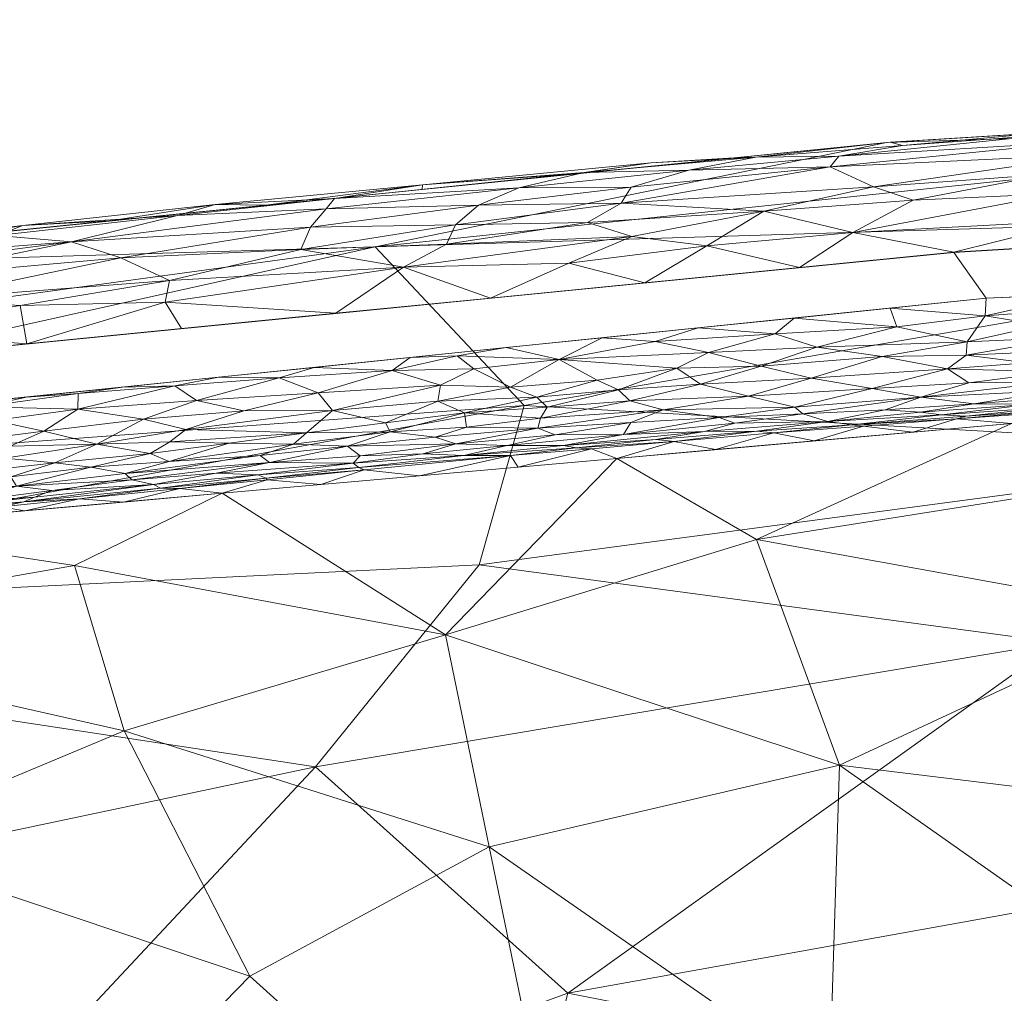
# Model space of a CAD drawing. Header units: millimetres. Extents: x -275 to 275, y 0 to 461.
# Tile 33 of 85: x -156 to -134, y 439 to 460. Entities that reach past the tile are written whole.
import ezdxf

# ---------------------------------------------------------------- set-up
doc = ezdxf.new("R2010")
doc.units = ezdxf.units.MM
doc.layers.add('A-GENM', color=13, linetype='Continuous')

# ---------------------------------------------------------------- blocks, each defined once
blk = doc.blocks.new('MODEL_CCAS1511-1000410R0 - MODEL_CCAS1511-1000410R0-465174-Preview')
at = {"layer": 'A-GENM', "lineweight": 9}
mesh = blk.add_polyface(dxfattribs=at)
corners = [(-272.167, 0), (-272.319, -150.975), (-272.479, -301.95), (-272.223, -329.002), (-270.726, -356.013), (-266.536, -382.739), (-256.83, -407.989), (-238.784, -428.131), (-214.858, -440.747), (-188.814, -448.06), (-162.114, -452.412), (-135.192, -455.069), (-108.188, -456.694), (-81.152, -457.659), (-54.105, -458.187), (-27.053, -458.42), (0, -458.452), (27.053, -458.42), (54.105, -458.187), (81.152, -457.659), (108.188, -456.694), (135.192, -455.069), (162.114, -452.412), (188.814, -448.059), (214.858, -440.746), (238.784, -428.131), (256.83, -407.989), (266.536, -382.739), (270.726, -356.013), (272.223, -329.002), (272.479, -301.95), (272.319, -150.975), (272.167, 0), (-271.479, -141.65), (-253.734, -118.36), (-222.049, -117.596), (-190.328, -117.596), (-158.607, -117.596), (-126.885, -117.596), (-95.164, -117.596), (-63.443, -117.596), (-31.721, -117.596), (0, -117.596), (15.006, -117.596), (30.013, -117.596), (45.019, -117.596), (60.026, -117.596), (75.032, -117.596), (90.039, -117.596), (105.045, -117.596), (120.051, -117.596), (135.058, -117.596), (150.064, -117.596), (165.071, -117.596), (180.077, -117.596), (195.083, -117.596), (210.09, -117.596), (225.096, -117.596), (240.103, -117.596), (255.062, -118.77), (267.363, -127.255), (271.479, -141.65), (271.5, -276.207), (270.746, -343.476), (267.133, -376.894), (262.881, -393.154), (255.834, -408.391), (245.398, -421.522), (232.048, -431.692), (216.932, -439.027), (200.945, -444.221), (167.942, -450.629), (134.487, -454.07), (67.276, -456.933), (0, -457.5), (-67.276, -456.933), (-134.485, -454.07), (-167.944, -450.629), (-200.946, -444.221), (-216.933, -439.027), (-232.048, -431.692), (-245.398, -421.522), (-255.835, -408.389), (-262.881, -393.152), (-267.133, -376.893), (-270.746, -343.476), (-271.5, -276.208), (0, -47.739), (12.205, -52.795), (17.261, -65), (12.205, -77.205), (0, -82.261), (-12.205, -77.205), (-17.261, -65), (-12.205, -52.795), (263.622, -390.318), (260.818, -397.614), (250.836, -414.68), (243.217, -423.183), (232.089, -431.661), (231.82, -431.802), (-231.823, -431.801), (-232.088, -431.662), (-243.217, -423.183), (-250.833, -414.683), (-260.819, -397.613), (-263.623, -390.318)]
mesh.append_faces([[corners[k] for k in face] for face in [(83, 105, 106), (98, 99, 25), (67, 97, 98), (80, 101, 102), (102, 103, 7), (68, 99, 100), (81, 103, 104), (65, 95, 96)]])
mesh.append_faces([[corners[k] for k in face] for face in [(8, 79, 101), (66, 26, 96), (69, 24, 100)]], dxfattribs={"vtx0": -1})
mesh.append_faces([[corners[k] for k in face] for face in [(0, 87, 32), (2, 86, 1), (4, 85, 3), (9, 78, 8), (14, 75, 13), (70, 24, 69)]], dxfattribs={"vtx0": -1, "vtx1": -1})
mesh.append_faces([[corners[k] for k in face] for face in [(94, 0, 38, 39)]], dxfattribs={"vtx0": -1, "vtx1": -1, "vtx3": -1})
mesh.append_faces([[corners[k] for k in face] for face in [(0, 35, 36), (33, 0, 1, 86), (92, 41, 42), (89, 48, 49, 88), (32, 58, 59), (62, 30, 31), (30, 62, 63), (90, 44, 45), (10, 76, 77), (75, 14, 15, 74), (28, 63, 64, 27), (23, 70, 71, 22), (70, 23, 24), (72, 21, 22, 71)]], dxfattribs={"vtx0": -1, "vtx2": -1})
mesh.append_faces([[corners[k] for k in face] for face in [(0, 36, 37, 38), (32, 52, 53, 54), (89, 46, 47, 48), (76, 10, 11, 12), (74, 15, 16, 17), (63, 28, 29, 30), (73, 18, 19, 20)]], dxfattribs={"vtx0": -1, "vtx3": -1})
mesh.append_faces([[corners[k] for k in face] for face in [(97, 26, 66)]], dxfattribs={"vtx1": -1})
mesh.append_faces([[corners[k] for k in face] for face in [(94, 87, 0), (87, 88, 32), (33, 34, 0), (34, 35, 0), (50, 51, 88, 49), (57, 58, 32, 56), (55, 56, 32, 54), (60, 61, 32), (59, 60, 32), (78, 79, 8)]], dxfattribs={"vtx1": -1, "vtx2": -1})
mesh.append_faces([[corners[k] for k in face] for face in [(51, 52, 32, 88)]], dxfattribs={"vtx1": -1, "vtx2": -1, "vtx3": -1})
mesh.append_faces([[corners[k] for k in face] for face in [(93, 94, 39, 40), (92, 93, 40, 41), (91, 92, 42, 43), (90, 91, 43, 44), (85, 86, 2, 3), (45, 46, 89, 90), (31, 32, 61, 62), (84, 85, 4, 5), (77, 78, 9, 10), (75, 76, 12, 13), (73, 74, 17, 18), (72, 73, 20, 21)]], dxfattribs={"vtx1": -1, "vtx3": -1})
mesh.append_faces([[corners[k] for k in face] for face in [(64, 95, 27), (5, 106, 84), (82, 105, 6), (6, 104, 82)]], dxfattribs={"vtx2": -1})
mesh = blk.add_polyface(dxfattribs=at)
corners = [(121.634, -457.944, -16.193), (94.287, -458.869, -20.869), (119.493, -456.049, -32.087), (66.973, -457.521, -34.97), (69.236, -459.955, -16.054), (82.021, -460.137, -2.486), (98.165, -396.219, -150), (108.599, -404.762, -138.775), (91.617, -407.301, -137.083), (82.359, -453.947, -49.27), (94.587, -456.652, -35.836), (136.651, -457.466, -2.515), (109.351, -459.144, -2.49), (104.407, -413.794, -127.336), (77.597, -418.465, -122.782), (132.698, -407.385, -131.873), (119.313, -410.82, -129.551), (96.065, -437.381, -90.21), (73.82, -433.992, -98.105), (92.524, -429.688, -104.41), (104.805, -442.867, -77.734), (85.101, -442.366, -80.885), (93.48, -421.387, -117.466), (104.335, -453.181, -48.948), (80.508, -450.093, -61.958), (114.699, -447.266, -65.358), (126.874, -450.745, -52.118), (128.652, -436.007, -88.019), (117.75, -419.26, -117.945), (147.802, -455.19, -21.41), (112.034, -426.825, -107.063), (125.377, -442.207, -75.673), (129.466, -428.459, -101.517), (74.026, -425.361, -112.59), (132.933, -446.576, -62.942), (144.549, -451.735, -41.921), (74.074, -411.036, -133.234), (112.094, -395.201, -150), (125.924, -393.259, -150), (139.754, -391.317, -150), (84.236, -397.237, -150), (139.669, -414.39, -120.956), (139.703, -421.965, -109.798)]
mesh.append_faces([[corners[k] for k in face] for face in [(6, 8, 40)]], dxfattribs={"vtx0": -1, "vtx1": -1})
mesh.append_faces([[corners[k] for k in face] for face in [(0, 1, 2), (3, 1, 4), (4, 1, 5), (6, 7, 8), (3, 9, 10), (8, 13, 14), (15, 16, 7), (17, 18, 19), (17, 20, 21), (8, 7, 13), (13, 22, 14), (23, 24, 25), (26, 2, 23), (17, 27, 20), (13, 16, 28), (1, 0, 12), (29, 0, 2), (7, 16, 13), (26, 23, 25), (2, 1, 10), (9, 24, 23), (10, 9, 23), (2, 10, 23), (3, 10, 1), (17, 30, 27), (30, 19, 22), (27, 31, 20), (32, 30, 28), (27, 30, 32), (19, 18, 33), (21, 18, 17), (22, 19, 33), (17, 19, 30), (14, 22, 33), (22, 13, 28), (34, 26, 25), (2, 26, 35), (31, 34, 25), (31, 25, 20), (25, 24, 20), (24, 21, 20), (14, 36, 8), (7, 37, 15), (36, 40, 8), (16, 41, 28), (28, 30, 22), (32, 28, 42)]], dxfattribs={"vtx0": -1, "vtx1": -1, "vtx2": -1})
mesh.append_faces([[corners[k] for k in face] for face in [(0, 11, 12)]], dxfattribs={"vtx0": -1, "vtx2": -1})
mesh.append_faces([[corners[k] for k in face] for face in [(12, 5, 1), (38, 39, 15, 37), (6, 37, 7)]], dxfattribs={"vtx1": -1, "vtx2": -1})
mesh = blk.add_polyface(dxfattribs=at)
corners = [(163.87, -454.713, -2.567), (136.651, -457.466, -2.515), (147.802, -455.19, -21.41), (121.634, -457.944, -16.193), (195.795, -447.601, -16.013), (200.119, -443.831, -29.131), (211.23, -442.555, -17.484), (174.964, -451.491, -20.383), (170.128, -447.068, -44.964), (186.549, -447.834, -27.658), (172.567, -449.684, -32.774), (204.251, -437.944, -44.554), (196.56, -434.376, -61), (211.553, -429.973, -56.887), (149.102, -443.868, -64.853), (132.933, -446.576, -62.942), (143.601, -438.933, -78.266), (146.036, -429.298, -96.156), (129.466, -428.459, -101.517), (139.703, -421.965, -109.798), (203.973, -446.382, -2.706), (203.947, -426.209, -71.862), (187.186, -441.632, -49.792), (213.736, -438.303, -31.323), (145.533, -448.265, -53.77), (144.549, -451.735, -41.921), (174.102, -438.591, -66.417), (119.493, -456.049, -32.087), (190.85, -450.187, -2.651), (126.874, -450.745, -52.118), (125.377, -442.207, -75.673), (158.913, -433.378, -84.457), (178.6, -423.113, -94.152), (195.887, -421.292, -86.769), (185.162, -430.366, -77.556), (172.244, -433.666, -78.118), (159.856, -423.271, -101.898), (128.652, -436.007, -88.019)]
mesh.append_faces([[corners[k] for k in face] for face in [(0, 7, 28)]], dxfattribs={"vtx0": -1, "vtx1": -1})
mesh.append_faces([[corners[k] for k in face] for face in [(3, 2, 1), (4, 5, 6), (7, 0, 2), (8, 9, 10), (11, 12, 13), (14, 15, 16), (17, 18, 19), (6, 20, 4), (12, 21, 13), (11, 22, 12), (23, 5, 11), (24, 8, 25), (26, 8, 14), (25, 2, 27), (15, 24, 29), (16, 15, 30), (14, 31, 26), (10, 2, 25), (4, 9, 5), (32, 33, 34), (35, 32, 34), (26, 12, 22), (34, 12, 26), (34, 33, 21), (35, 34, 26), (34, 21, 12), (5, 9, 22), (5, 22, 11), (26, 22, 8), (6, 5, 23), (28, 7, 4), (9, 4, 7), (10, 9, 7), (22, 9, 8), (2, 10, 7), (25, 8, 10), (32, 31, 36), (17, 36, 31), (16, 17, 31), (17, 37, 18), (24, 15, 14), (30, 37, 16), (17, 16, 37), (31, 14, 16), (8, 24, 14), (29, 24, 25), (26, 31, 35), (32, 35, 31)]], dxfattribs={"vtx0": -1, "vtx1": -1, "vtx2": -1})
mesh.append_faces([[corners[k] for k in face] for face in [(0, 1, 2), (20, 28, 4)]], dxfattribs={"vtx1": -1, "vtx2": -1})
mesh = blk.add_polyface(dxfattribs=at)
corners = [(153.266, -444.647, -18.838), (154.349, -448.248, -9.87), (162.724, -446.782, -11.408), (173.881, -440.693, -21.26), (167.601, -443.337, -18.07), (178.648, -444.327, -11.59), (146.263, -446.74, -15.897), (142.534, -450.583, -2.5), (151.13, -449.822, -2.501), (163.027, -438.716, -26.862), (160.009, -432.704, -35.191), (154.711, -435.015, -33.055), (137.681, -443.905, -22.413), (128.936, -437.751, -31.783), (129.681, -442.93, -24.673), (177.87, -434.758, -29.286), (182.334, -440.07, -19.663), (186.622, -435.304, -26.017), (167.498, -447.783, -2.5), (170.295, -446.341, -9.496), (159.14, -442.193, -22.131), (150.526, -439.306, -27.898), (130.587, -447.202, -17.304), (139.492, -448.82, -12.225), (177.811, -428.355, -37.157), (168.011, -433.913, -32.469), (128.952, -450.484, -9.504), (122.546, -450.988, -9.113), (125.341, -452.103, -2.498), (122.494, -440.795, -28.16), (120.069, -445.904, -20.648), (137.901, -436.974, -32.199), (123.373, -427.715, -43.161), (145.316, -442.122, -24.38), (143.411, -432.896, -36.676), (133.937, -451.343, -2.499), (159.726, -449.062, -2.501), (175.27, -446.504, -2.498), (183.042, -445.225, -2.497), (186.89, -442.964, -10.894)]
mesh.append_faces([[corners[k] for k in face] for face in [(35, 26, 28), (36, 1, 8)]], dxfattribs={"vtx0": -1, "vtx1": -1})
mesh.append_faces([[corners[k] for k in face] for face in [(0, 1, 2), (3, 4, 5), (9, 10, 11), (12, 13, 14), (15, 16, 17), (2, 18, 19), (9, 11, 20), (21, 20, 11), (19, 5, 4), (22, 23, 12), (23, 6, 12), (15, 17, 24), (3, 15, 25), (26, 27, 28), (22, 29, 30), (29, 14, 13), (26, 23, 22), (31, 13, 12), (13, 31, 32), (33, 12, 6), (33, 21, 34), (34, 31, 33), (6, 23, 7), (1, 6, 8), (33, 6, 0), (2, 1, 36), (6, 1, 0), (2, 4, 20), (23, 26, 35), (30, 26, 22), (33, 0, 21), (12, 33, 31), (20, 21, 0), (11, 34, 21), (2, 20, 0), (20, 4, 9), (3, 9, 4), (10, 9, 25), (5, 19, 37), (2, 19, 4), (5, 16, 3), (15, 3, 16), (9, 3, 25), (30, 27, 26), (16, 5, 39), (38, 39, 5), (29, 22, 14), (12, 14, 22)]], dxfattribs={"vtx0": -1, "vtx1": -1, "vtx2": -1})
mesh.append_faces([[corners[k] for k in face] for face in [(6, 7, 8), (2, 36, 18), (5, 37, 38)]], dxfattribs={"vtx0": -1, "vtx2": -1})
mesh.append_faces([[corners[k] for k in face] for face in [(35, 7, 23), (18, 37, 19)]], dxfattribs={"vtx1": -1, "vtx2": -1})
mesh = blk.add_polyface(dxfattribs=at)
corners = [(153.864, -450.893, -0.226), (155.015, -451.176, -0.084), (155.749, -450.851, -0.158), (155.734, -450.184, -0.562), (153.994, -450.391, -0.547), (154.78, -450.483, -0.404), (152.846, -451.435, -0.079), (154.274, -451.656, -0.015), (152.287, -450.516, -0.601), (153.242, -450.252, -0.789), (155.609, -449.975, -0.816), (154.842, -449.881, -1.117), (153.102, -450.117, -1.023), (157.02, -450.92, -0.092), (155.396, -451.92), (154.268, -451.993, 0.005), (153.305, -452.135), (156.103, -451.405, -0.021), (156.374, -451.708, 0.004), (155.45, -449.635, -1.641), (154.241, -449.703, -2.061), (152.477, -449.937, -1.731), (156.586, -449.657, -1.182), (155.217, -449.739, -1.364), (157.483, -450.181, -0.403), (158.713, -450.313, -0.241), (155.876, -450.588, -0.267), (152.27, -450.943, -0.285), (152.699, -450.693, -0.414), (155.944, -449.529, -1.939), (155.428, -449.442, -2.501), (152.628, -450.017, -1.365), (157.079, -449.442, -1.69), (152.052, -449.93, -2.11), (153.279, -449.632, -2.501), (152.16, -452.164, 0.004), (157.94, -451.286, -0.01), (157.487, -451.704), (157.906, -449.439, -1.353), (157.577, -449.252, -2.501), (158.551, -449.831, -0.591), (157.94, -449.678, -0.863)]
mesh.append_faces([[corners[k] for k in face] for face in [(14, 15, 16), (30, 29, 39)]], dxfattribs={"vtx0": -1, "vtx1": -1})
mesh.append_faces([[corners[k] for k in face] for face in [(0, 1, 2), (3, 4, 5), (1, 6, 7), (8, 4, 9), (10, 11, 12), (2, 1, 13), (17, 7, 18), (19, 20, 21), (22, 23, 11), (9, 4, 10), (5, 24, 3), (2, 25, 26), (13, 1, 17), (2, 26, 0), (5, 0, 26), (27, 0, 28), (29, 30, 20), (19, 21, 31), (19, 32, 29), (33, 20, 34), (31, 11, 23), (6, 1, 0), (15, 18, 7), (35, 16, 15), (18, 15, 14), (35, 15, 7), (18, 36, 17), (1, 7, 17), (23, 38, 19), (22, 11, 10), (38, 23, 22), (31, 23, 19), (0, 5, 28), (24, 5, 26), (38, 32, 19), (19, 29, 20), (10, 12, 9), (31, 12, 11), (28, 5, 4), (4, 3, 10), (28, 4, 8), (40, 10, 3), (10, 41, 22)]], dxfattribs={"vtx0": -1, "vtx1": -1, "vtx2": -1})
mesh.append_faces([[corners[k] for k in face] for face in [(18, 14, 37), (20, 30, 34)]], dxfattribs={"vtx0": -1, "vtx2": -1})
mesh = blk.add_polyface(dxfattribs=at)
corners = [(151.13, -449.822, -2.501), (148.981, -450.012, -2.5), (150.152, -450.118, -2.203), (148.277, -450.478, -1.304), (151.262, -450.262, -1.112), (150.353, -450.222, -1.456), (149.294, -451.14, -0.347), (150.982, -450.914, -0.383), (149.58, -450.896, -0.505), (152.846, -451.435, -0.079), (151.926, -451.21, -0.179), (150.657, -451.619, -0.089), (150.104, -450.494, -0.907), (152.27, -450.943, -0.285), (153.102, -450.117, -1.023), (153.864, -450.893, -0.226), (148.728, -451.623, -0.146), (149.04, -452.008, -0.042), (149.89, -452.334, 0.001), (151.692, -451.844, -0.026), (152.052, -449.93, -2.11), (150.176, -450.149, -1.864), (152.477, -449.937, -1.731), (152.628, -450.017, -1.365), (154.241, -449.703, -2.061), (153.242, -450.252, -0.789), (152.287, -450.516, -0.601), (150.304, -450.649, -0.676), (152.699, -450.693, -0.414), (148.401, -450.852, -0.66), (153.279, -449.632, -2.501), (148.036, -450.334, -2.087), (148.154, -450.384, -1.668), (148.126, -450.642, -0.985), (147.43, -452.499, -0.003), (149.124, -452.565), (152.16, -452.164, 0.004), (154.274, -451.656, -0.015), (151.214, -452.35), (153.305, -452.135)]
mesh.append_faces([[corners[k] for k in face] for face in [(3, 4, 5), (6, 7, 8), (9, 10, 11), (4, 3, 12), (7, 6, 13), (12, 14, 4), (15, 13, 10), (15, 10, 9), (6, 16, 10), (11, 16, 17), (17, 18, 19), (20, 21, 22), (22, 21, 5), (22, 5, 23), (20, 22, 24), (25, 14, 12), (26, 25, 27), (7, 13, 28), (6, 10, 13), (26, 7, 28), (7, 26, 8), (27, 29, 8), (29, 27, 12), (21, 2, 31), (31, 32, 21), (0, 2, 20), (5, 21, 32), (3, 5, 32), (5, 4, 23), (3, 33, 12), (14, 23, 4), (31, 2, 1), (20, 2, 21), (11, 17, 19), (34, 35, 18), (9, 11, 19), (36, 37, 19), (10, 16, 11), (37, 9, 19), (36, 18, 38), (18, 36, 19), (29, 12, 33), (25, 12, 27), (26, 27, 8)]], dxfattribs={"vtx0": -1, "vtx1": -1, "vtx2": -1})
mesh.append_faces([[corners[k] for k in face] for face in [(36, 38, 39)]], dxfattribs={"vtx0": -1, "vtx2": -1})
mesh.append_faces([[corners[k] for k in face] for face in [(0, 1, 2), (30, 0, 20), (35, 38, 18)]], dxfattribs={"vtx1": -1, "vtx2": -1})
mesh = blk.add_polyface(dxfattribs=at)
corners = [(146.043, -450.898, -0.892), (148.401, -450.852, -0.66), (148.126, -450.642, -0.985), (147.43, -452.499, -0.003), (146.01, -452.818, 0.004), (147.033, -452.78), (146.373, -452.18, -0.057), (148.728, -451.623, -0.146), (146.434, -451.826, -0.152), (148.277, -450.478, -1.304), (146.762, -450.681, -1.163), (147.575, -451.361, -0.316), (149.294, -451.14, -0.347), (147.47, -451.159, -0.459), (149.04, -452.008, -0.042), (149.58, -450.896, -0.505), (144.279, -451.918, -0.193), (144.85, -452.131, -0.103), (143.788, -452.738, -0.011), (145.65, -452.53, -0.015), (149.89, -452.334, 0.001), (144.92, -450.865, -1.136), (143.878, -451.097, -0.889), (148.154, -450.384, -1.668), (148.036, -450.334, -2.087), (144.85, -450.646, -1.954), (146.832, -450.202, -2.5), (145.805, -451.26, -0.505), (145.849, -451.576, -0.287), (145.868, -450.648, -1.482), (143.696, -450.866, -1.414), (146.489, -451.042, -0.652), (148.981, -450.012, -2.5), (144.257, -451.242, -0.658), (144.198, -451.461, -0.46), (149.124, -452.565), (144.052, -451.701, -0.308), (144.683, -450.392, -2.5), (144.942, -452.995)]
mesh.append_faces([[corners[k] for k in face] for face in [(26, 24, 32), (35, 3, 5)]], dxfattribs={"vtx0": -1, "vtx1": -1})
mesh.append_faces([[corners[k] for k in face] for face in [(0, 1, 2), (3, 4, 5), (6, 7, 8), (2, 9, 10), (11, 12, 13), (14, 7, 6), (13, 12, 15), (8, 16, 17), (18, 19, 17), (19, 4, 3), (20, 14, 3), (0, 21, 22), (23, 24, 25), (25, 24, 26), (27, 28, 13), (10, 29, 21), (29, 30, 21), (15, 1, 13), (27, 13, 31), (11, 13, 28), (13, 1, 31), (9, 23, 29), (23, 25, 29), (22, 33, 0), (1, 0, 31), (10, 0, 2), (27, 33, 34), (0, 33, 31), (3, 14, 6), (19, 3, 6), (8, 11, 28), (7, 12, 11), (11, 8, 7), (8, 28, 16), (36, 16, 28), (8, 17, 6), (33, 27, 31), (28, 27, 34), (29, 10, 9), (0, 10, 21), (17, 19, 6), (4, 18, 38), (18, 4, 19)]], dxfattribs={"vtx0": -1, "vtx1": -1, "vtx2": -1})
mesh.append_faces([[corners[k] for k in face] for face in [(25, 26, 37)]], dxfattribs={"vtx0": -1, "vtx2": -1})
mesh.append_faces([[corners[k] for k in face] for face in [(38, 5, 4)]], dxfattribs={"vtx1": -1, "vtx2": -1})
mesh = blk.add_polyface(dxfattribs=at)
corners = [(141.527, -451.639, -0.508), (139.663, -451.941, -0.397), (142.247, -451.837, -0.322), (144.92, -450.865, -1.136), (142.388, -451.101, -1.115), (143.878, -451.097, -0.889), (141.227, -452.546, -0.079), (143.788, -452.738, -0.011), (142.963, -452.284, -0.107), (139.086, -453.297, 0), (140.76, -453.425), (141.7, -453.129, 0.002), (140.534, -452.888, -0.027), (139.39, -452.593, -0.107), (144.198, -451.461, -0.46), (143.696, -450.866, -1.414), (142.23, -451.364, -0.725), (144.257, -451.242, -0.658), (144.85, -452.131, -0.103), (144.279, -451.918, -0.193), (142.494, -452.073, -0.195), (140.707, -452.201, -0.206), (142.851, -453.21), (144.052, -451.701, -0.308), (140.305, -451.476, -0.791), (143.088, -450.794, -2.036), (143.422, -450.81, -1.728), (144.85, -450.646, -1.954), (140.623, -451.17, -1.305), (139.965, -451.352, -1.028), (141.286, -450.949, -2.049), (144.683, -450.392, -2.5), (142.534, -450.583, -2.5), (141.682, -450.994, -1.584), (145.868, -450.648, -1.482), (139.481, -451.175, -1.6), (139.114, -451.138, -1.973), (140.385, -450.773, -2.5), (144.942, -452.995), (145.849, -451.576, -0.287)]
mesh.append_faces([[corners[k] for k in face] for face in [(0, 1, 2), (3, 4, 5), (6, 7, 8), (9, 10, 11), (12, 6, 13), (2, 14, 0), (15, 4, 3), (16, 5, 4), (0, 14, 17), (8, 18, 19), (11, 12, 9), (8, 19, 20), (21, 13, 6), (1, 21, 2), (22, 7, 11), (7, 12, 11), (23, 2, 20), (0, 16, 24), (17, 5, 16), (25, 26, 27), (28, 29, 4), (26, 25, 30), (15, 26, 33), (26, 34, 27), (28, 4, 15), (28, 15, 33), (4, 29, 24), (34, 26, 15), (26, 30, 33), (25, 27, 31), (32, 30, 25), (16, 0, 17), (35, 28, 33), (30, 35, 33), (36, 30, 37), (4, 24, 16), (20, 2, 21), (7, 18, 8), (39, 14, 23), (14, 2, 23), (20, 19, 23), (6, 20, 21), (7, 6, 12), (6, 8, 20)]], dxfattribs={"vtx0": -1, "vtx1": -1, "vtx2": -1})
mesh.append_faces([[corners[k] for k in face] for face in [(25, 31, 32), (7, 22, 38), (30, 32, 37)]], dxfattribs={"vtx0": -1, "vtx2": -1})
mesh.append_faces([[corners[k] for k in face] for face in [(10, 22, 11)]], dxfattribs={"vtx1": -1, "vtx2": -1})
mesh = blk.add_polyface(dxfattribs=at)
corners = [(138.297, -452.333, -0.236), (139.39, -452.593, -0.107), (140.707, -452.201, -0.206), (138.179, -453.002, -0.039), (140.534, -452.888, -0.027), (137.943, -451.389, -1.308), (140.623, -451.17, -1.305), (139.481, -451.175, -1.6), (136.43, -453.447, -0.004), (138.669, -453.64), (139.086, -453.297, 0), (138.658, -451.702, -0.681), (135.908, -451.92, -0.682), (136.973, -452.104, -0.437), (135.326, -452.537, -0.251), (139.663, -451.941, -0.397), (135.459, -451.53, -1.469), (135.916, -451.59, -1.206), (138.481, -451.554, -0.893), (136.688, -451.644, -0.98), (139.114, -451.138, -1.973), (140.385, -450.773, -2.5), (138.235, -450.963, -2.499), (134.9, -453.125, -0.064), (136.754, -452.802, -0.108), (134.868, -452.232, -0.464), (141.527, -451.639, -0.508), (140.305, -451.476, -0.791), (139.965, -451.352, -1.028), (134.508, -453.688, 0.001), (136.578, -453.855), (140.76, -453.425), (134.756, -451.768, -1.024), (137.412, -451.312, -1.739), (135.136, -451.442, -2.067), (134.922, -451.502, -1.753), (134.921, -452.828, -0.144), (141.286, -450.949, -2.049), (137.159, -451.283, -2.091), (136.086, -451.153, -2.499)]
mesh.append_faces([[corners[k] for k in face] for face in [(0, 1, 2), (3, 4, 1), (5, 6, 7), (8, 9, 10), (11, 12, 13), (0, 13, 14), (15, 13, 0), (5, 16, 17), (12, 18, 19), (3, 10, 4), (8, 3, 23), (0, 14, 24), (25, 14, 13), (1, 0, 24), (0, 2, 15), (13, 15, 11), (18, 12, 11), (26, 11, 15), (18, 27, 28), (19, 18, 5), (23, 3, 24), (3, 1, 24), (29, 30, 8), (8, 10, 3), (12, 19, 32), (16, 5, 33), (33, 34, 35), (12, 25, 13), (17, 32, 19), (5, 17, 19), (24, 14, 36), (7, 37, 20), (7, 20, 33), (5, 28, 6), (5, 7, 33), (34, 33, 38), (38, 33, 20), (22, 38, 20), (39, 34, 38), (27, 18, 11), (5, 18, 28), (26, 27, 11), (33, 35, 16)]], dxfattribs={"vtx0": -1, "vtx1": -1, "vtx2": -1})
mesh.append_faces([[corners[k] for k in face] for face in [(20, 21, 22), (10, 9, 31), (38, 22, 39)]], dxfattribs={"vtx0": -1, "vtx2": -1})
mesh.append_faces([[corners[k] for k in face] for face in [(30, 9, 8)]], dxfattribs={"vtx1": -1, "vtx2": -1})
mesh = blk.add_polyface(dxfattribs=at)
corners = [(131.876, -452.749, -0.274), (133.596, -452.662, -0.254), (132.994, -452.471, -0.392), (136.086, -451.153, -2.499), (133.937, -451.343, -2.499), (135.136, -451.442, -2.067), (131.061, -452.277, -0.685), (131.253, -452.468, -0.489), (133.032, -452.247, -0.569), (132.668, -453.224, -0.08), (134.9, -453.125, -0.064), (134.921, -452.828, -0.144), (134.868, -452.232, -0.464), (135.908, -451.92, -0.682), (134.756, -451.768, -1.024), (133.467, -451.766, -1.227), (132.831, -451.925, -1), (132.852, -452.923, -0.166), (130.838, -453.06, -0.169), (136.754, -452.802, -0.108), (131.581, -453.903, 0), (132.387, -454.16), (134.508, -453.688, 0.001), (133, -451.703, -1.508), (131.321, -451.778, -1.694), (131.683, -451.865, -1.305), (135.459, -451.53, -1.469), (134.922, -451.502, -1.753), (133.079, -451.587, -2.17), (131.788, -451.533, -2.499), (131.147, -451.73, -2.109), (132.937, -452.064, -0.779), (135.916, -451.59, -1.206), (133.106, -451.625, -1.821), (131.114, -452.095, -0.923), (135.326, -452.537, -0.251), (133.273, -453.486, -0.024), (131.318, -453.534, -0.038), (134.487, -454.07), (136.43, -453.447, -0.004), (136.578, -453.855)]
mesh.append_faces([[corners[k] for k in face] for face in [(40, 22, 38), (29, 28, 4)]], dxfattribs={"vtx0": -1, "vtx1": -1})
mesh.append_faces([[corners[k] for k in face] for face in [(0, 1, 2), (6, 7, 8), (9, 10, 11), (8, 12, 13), (14, 15, 16), (0, 17, 1), (0, 18, 17), (10, 19, 11), (20, 21, 22), (23, 24, 25), (26, 27, 23), (28, 29, 30), (31, 6, 8), (15, 14, 32), (28, 30, 33), (16, 34, 31), (7, 2, 8), (12, 8, 2), (13, 31, 8), (35, 12, 2), (23, 25, 15), (26, 23, 15), (23, 33, 24), (30, 24, 33), (31, 13, 14), (25, 16, 15), (14, 16, 31), (15, 32, 26), (20, 36, 37), (9, 37, 36), (10, 9, 36), (9, 17, 18), (10, 36, 22), (1, 11, 35), (9, 11, 17), (5, 4, 28), (27, 5, 33), (10, 22, 39), (0, 2, 7), (11, 1, 17), (2, 1, 35), (20, 22, 36), (5, 28, 33), (23, 27, 33)]], dxfattribs={"vtx0": -1, "vtx1": -1, "vtx2": -1})
mesh.append_faces([[corners[k] for k in face] for face in [(22, 21, 38)]], dxfattribs={"vtx0": -1, "vtx2": -1})
mesh.append_faces([[corners[k] for k in face] for face in [(3, 4, 5)]], dxfattribs={"vtx1": -1, "vtx2": -1})
mesh = blk.add_polyface(dxfattribs=at)
corners = [(161.852, -454.78, -1.552), (163.729, -454.11, -0.855), (159.303, -454.928, -1.233), (152.371, -453.985, -0.041), (152.282, -454.458, -0.173), (155.53, -453.91, -0.104), (163.638, -452.781, -0.062), (162.114, -452.416), (158.9, -453.356, -0.06), (156.044, -455.436, -1.493), (161.736, -454.011, -0.528), (157.677, -454.045, -0.25), (158.086, -454.527, -0.592), (160.256, -454.547, -0.862), (151.281, -456.114, -2.042), (153.576, -455.755, -2.547), (155.477, -455.657, -1.978), (158.749, -452.748), (154.416, -455.301, -0.969), (152.106, -455.874, -1.528), (160.361, -455.09, -1.959), (156.975, -455.412, -2.553), (160.374, -455.069, -2.56), (163.773, -454.725, -2.566), (165.404, -454.296, -1.483), (167.666, -453.786, -1.116), (162.284, -453.512, -0.26), (165.423, -453.479, -0.483), (166.64, -452.819, -0.202), (153.338, -454.954, -0.513), (165.452, -451.873), (163.8, -454.653, -1.917), (166.995, -454.267, -2.094), (155.384, -453.08), (152.018, -453.412)]
mesh.append_faces([[corners[k] for k in face] for face in [(7, 6, 30), (33, 8, 17)]], dxfattribs={"vtx0": -1, "vtx1": -1})
mesh.append_faces([[corners[k] for k in face] for face in [(0, 1, 2), (3, 4, 5), (6, 7, 8), (0, 2, 9), (10, 11, 12), (13, 2, 1), (14, 15, 16), (18, 19, 9), (13, 18, 2), (16, 21, 20), (16, 9, 19), (24, 25, 1), (26, 27, 28), (27, 10, 1), (11, 26, 8), (29, 18, 12), (11, 29, 12), (11, 5, 4), (6, 8, 26), (28, 6, 26), (26, 10, 27), (11, 10, 26), (10, 12, 13), (5, 11, 8), (29, 11, 4), (20, 0, 9), (31, 23, 32), (24, 0, 31), (20, 9, 16), (18, 9, 2), (8, 33, 5), (33, 3, 5), (31, 0, 20), (1, 0, 24), (23, 31, 20), (24, 31, 32), (10, 13, 1), (18, 13, 12)]], dxfattribs={"vtx0": -1, "vtx1": -1, "vtx2": -1})
mesh.append_faces([[corners[k] for k in face] for face in [(8, 7, 17)]], dxfattribs={"vtx0": -1, "vtx2": -1})
mesh.append_faces([[corners[k] for k in face] for face in [(20, 21, 22, 23)]], dxfattribs={"vtx0": -1, "vtx3": -1})
mesh.append_faces([[corners[k] for k in face] for face in [(15, 21, 16), (33, 34, 3)]], dxfattribs={"vtx1": -1, "vtx2": -1})
mesh = blk.add_polyface(dxfattribs=at)
corners = [(142.222, -456.493, -0.983), (140.966, -456.859, -1.399), (144.671, -456.472, -1.281), (146.244, -455.247, -0.258), (146.049, -455.668, -0.506), (149.418, -455.13, -0.361), (149.204, -455.62, -0.723), (145.55, -456.098, -0.863), (148.863, -456.019, -1.181), (147.182, -454.749, -0.099), (145.288, -454.076), (143.578, -454.834, -0.042), (153.338, -454.954, -0.513), (150.177, -456.099, -2.541), (151.281, -456.114, -2.042), (146.765, -456.538, -1.954), (143.248, -456.81, -1.774), (141.79, -457.021, -2.155), (152.106, -455.874, -1.528), (148.683, -456.246, -1.598), (142.44, -456.144, -0.629), (154.416, -455.301, -0.969), (152.282, -454.458, -0.173), (143.172, -455.723, -0.367), (152.371, -453.985, -0.041), (142.21, -455.419, -0.174), (143.379, -456.785, -2.528), (146.778, -456.442, -2.534), (140.569, -455.214, -0.066), (155.477, -455.657, -1.978), (153.576, -455.755, -2.547), (148.653, -453.744), (152.018, -453.412), (141.923, -454.408)]
mesh.append_faces([[corners[k] for k in face] for face in [(10, 9, 31)]], dxfattribs={"vtx0": -1, "vtx1": -1})
mesh.append_faces([[corners[k] for k in face] for face in [(0, 1, 2), (3, 4, 5), (6, 7, 8), (9, 10, 11), (0, 2, 7), (6, 12, 5), (13, 14, 15), (5, 4, 6), (15, 16, 17), (18, 8, 19), (20, 7, 4), (21, 12, 6), (8, 21, 6), (5, 12, 22), (9, 5, 22), (4, 23, 20), (22, 24, 9), (9, 11, 25), (5, 9, 3), (20, 0, 7), (8, 7, 2), (6, 4, 7), (9, 25, 3), (23, 3, 25), (2, 1, 16), (16, 15, 19), (3, 23, 4), (25, 11, 28), (14, 29, 18), (14, 18, 19), (31, 9, 24), (2, 16, 19), (21, 8, 18), (2, 19, 8), (14, 19, 15), (26, 15, 17), (28, 11, 33)]], dxfattribs={"vtx0": -1, "vtx1": -1, "vtx2": -1})
mesh.append_faces([[corners[k] for k in face] for face in [(15, 26, 27), (14, 13, 30), (24, 32, 31)]], dxfattribs={"vtx0": -1, "vtx2": -1})
mesh.append_faces([[corners[k] for k in face] for face in [(10, 33, 11), (27, 13, 15)]], dxfattribs={"vtx1": -1, "vtx2": -1})
mesh = blk.add_polyface(dxfattribs=at)
corners = [(137.695, -457.166, -1.481), (139.508, -457.146, -1.832), (140.966, -456.859, -1.399), (132.382, -455.772, -0.049), (135.192, -455.072), (131.817, -455.275), (132.903, -456.35, -0.257), (136.08, -456.205, -0.307), (137.392, -455.504, -0.074), (129.451, -456.314, -0.14), (137.886, -456.93, -1.089), (142.44, -456.144, -0.629), (136.945, -456.494, -0.542), (136.313, -457.401, -1.831), (133.171, -457.681, -2.512), (136.581, -457.472, -2.515), (132.05, -457.209, -0.874), (132.402, -457.484, -1.312), (139.98, -457.129, -2.521), (141.79, -457.021, -2.155), (139.328, -455.964, -0.317), (138.557, -454.74), (140.569, -455.214, -0.066), (142.222, -456.493, -0.983), (143.248, -456.81, -1.774), (133.135, -457.627, -1.782), (128.042, -458.053, -2.079), (143.172, -455.723, -0.367), (128.821, -456.922, -0.422), (133.111, -456.772, -0.532), (143.379, -456.785, -2.528), (142.21, -455.419, -0.174), (128.441, -455.478), (128.599, -457.676, -1.185), (129.717, -457.848, -1.711), (141.923, -454.408)]
mesh.append_faces([[corners[k] for k in face] for face in [(18, 1, 15), (32, 3, 5), (21, 22, 35)]], dxfattribs={"vtx0": -1, "vtx1": -1})
mesh.append_faces([[corners[k] for k in face] for face in [(0, 1, 2), (6, 7, 8), (6, 3, 9), (10, 11, 12), (12, 16, 10), (3, 8, 4), (0, 13, 1), (17, 0, 10), (1, 18, 19), (20, 12, 11), (21, 8, 22), (11, 10, 23), (10, 0, 2), (10, 2, 23), (24, 2, 1), (17, 10, 16), (13, 0, 25), (26, 14, 25), (15, 1, 13), (19, 24, 1), (11, 27, 20), (28, 29, 6), (28, 16, 29), (29, 12, 7), (27, 31, 20), (20, 31, 22), (7, 12, 20), (8, 3, 6), (6, 9, 28), (8, 7, 20), (29, 7, 6), (16, 33, 17), (25, 17, 34), (0, 17, 25), (14, 13, 25), (16, 12, 29), (20, 22, 8)]], dxfattribs={"vtx0": -1, "vtx1": -1, "vtx2": -1})
mesh.append_faces([[corners[k] for k in face] for face in [(3, 4, 5), (13, 14, 15), (8, 21, 4)]], dxfattribs={"vtx0": -1, "vtx2": -1})
mesh.append_faces([[corners[k] for k in face] for face in [(18, 30, 19)]], dxfattribs={"vtx1": -1, "vtx2": -1})

msp = doc.modelspace()

# ---------------------------------------------------------------- block references
at = {"layer": 'A-GENM', "lineweight": 9, "rotation": 180}
msp.add_blockref('MODEL_CCAS1511-1000410R0 - MODEL_CCAS1511-1000410R0-465174-Preview', (0, 0, 850), dxfattribs=at)

doc.saveas('drawing.dxf')
